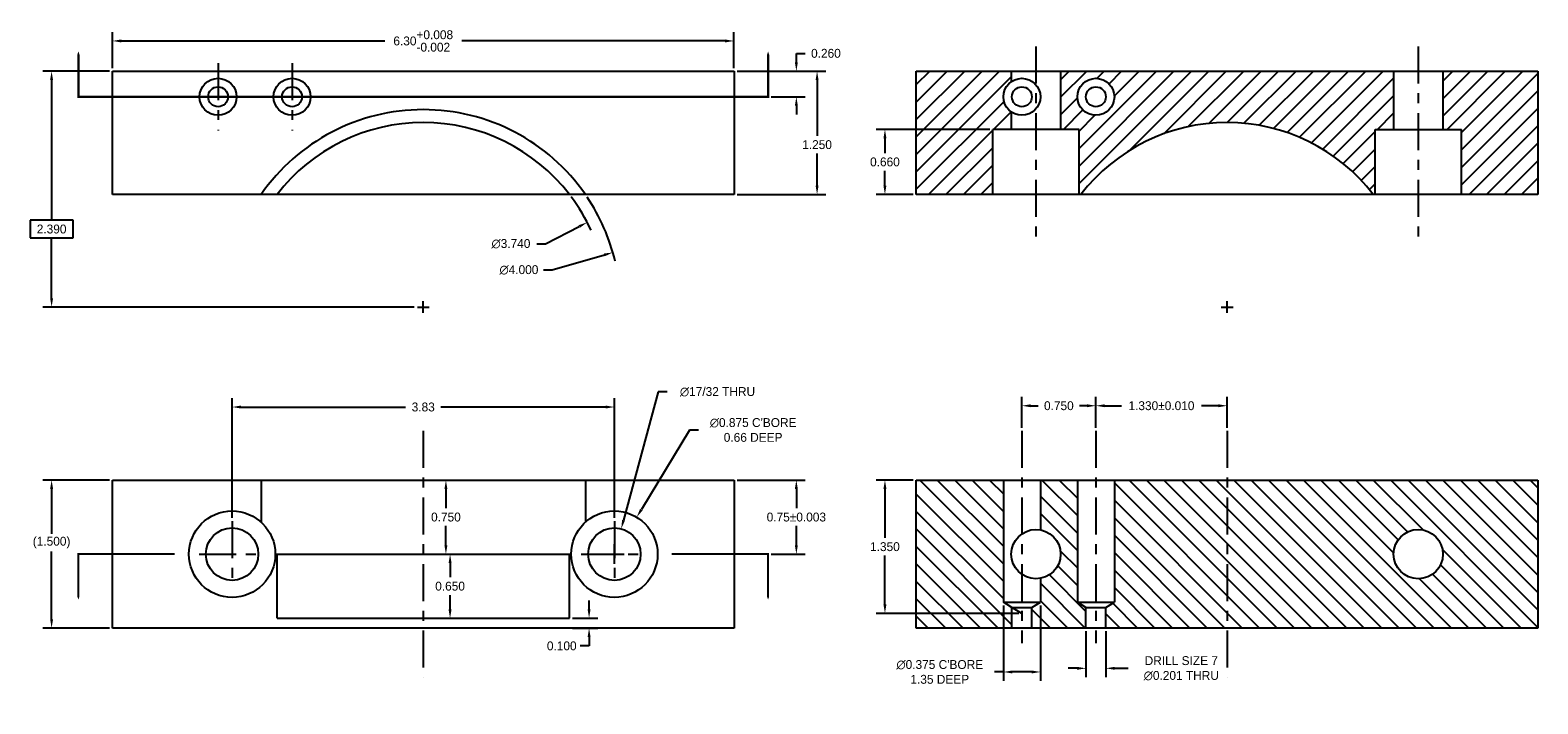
# Model space of a CAD drawing. Extents: x -7.2 to 8.1, y 13.4 to 20.2.
import ezdxf

# ---------------------------------------------------------------- set-up
doc = ezdxf.new("R2010")
doc.units = 0
doc.header["$LTSCALE"] = 0.5
doc.header["$MEASUREMENT"] = 0
doc.linetypes.add('CENTER2', pattern=[1.125, 0.75, -0.125, 0.125, -0.125])
doc.linetypes.add('PHANTOM2', pattern=[1.25, 0.625, -0.125, 0.125, -0.125, 0.125, -0.125])
doc.layers.get('Defpoints').update_dxf_attribs({"linetype": 'CONTINUOUS'})
for name, color, linetype in [('Center', 1, 'CENTER2'), ('Dimension', 6, 'CONTINUOUS'), ('Object', 5, 'CONTINUOUS'), ('Object_hatch', 5, 'CONTINUOUS'), ('Section', 2, 'PHANTOM2')]:
    doc.layers.add(name, color=color, linetype=linetype)
doc.dimstyles.get("Standard").update_dxf_attribs({"dimtxt": 0.18, "dimasz": 0.18, "dimexe": 0.18, "dimexo": 0.0625, "dimgap": 0.09, "dimtad": 0, "dimtih": 1, "dimtoh": 1, "dimdec": 3, "dimzin": 0, "dimdsep": 46, "dimtxsty": 'Standard', "dimcen": 0.09, "dimadec": 0, "dimazin": 0, "dimtfac": 1, "dimtdec": 4, "dimtofl": 0, "dimtmove": 0, "dimatfit": 3, "dimfxl": 1, "dimtolj": 1, "dimtzin": 0, "dimarcsym": 0})

# ---------------------------------------------------------------- blocks, each defined once
blk = doc.blocks.new('*D2')
at = {"layer": 'Defpoints', "color": 0}
for p in [(-6.339, 20.106), (-6.339, 19.8), (-0.039, 19.8)]:
    blk.add_point(p, dxfattribs=at)
at = {"layer": 'Dimension', "color": 0, "lineweight": -2}
for p, q in [((-6.339, 19.831), (-6.339, 20.196)), ((-0.039, 19.831), (-0.039, 20.196)), ((-6.249, 20.106), (-3.579, 20.106)), ((-0.129, 20.106), (-2.799, 20.106))]:
    blk.add_line(p, q, dxfattribs=at)
at = {"layer": 'Dimension', "color": 0}
for points in [[(-6.249, 20.121), (-6.249, 20.091), (-6.339, 20.106)], [(-0.129, 20.121), (-0.129, 20.091), (-0.039, 20.106)]]:
    blk.add_solid(points, dxfattribs=at)
at = {"layer": 'Dimension', "color": 0, "insert": (-3.189, 20.106), "char_height": 0.09, "attachment_point": 5}
blk.add_mtext('\\A1;6.30\\S+0.008^ -0.002;', dxfattribs=at)
blk = doc.blocks.new('*D3')
at = {"layer": 'Defpoints', "color": 0}
for p in [(-1.267, 17.963), (-5.111, 16.857)]:
    blk.add_point(p, dxfattribs=at)
at = {"layer": 'Dimension', "color": 0, "lineweight": -2}
for p, q in [((-1.881, 17.786), (-1.353, 17.938)), ((-1.971, 17.786), (-1.881, 17.786))]:
    blk.add_line(p, q, dxfattribs=at)
blk.add_arc((-3.189, 17.41), 2, 13.468, 33.855, dxfattribs=at)
at = {"layer": 'Dimension', "color": 0}
blk.add_solid([(-1.357, 17.952), (-1.349, 17.924), (-1.267, 17.963)], dxfattribs=at)
at = {"layer": 'Dimension', "color": 0, "insert": (-2.219, 17.786), "char_height": 0.09, "attachment_point": 5}
blk.add_mtext('\\A1;∅4.000', dxfattribs=at)
blk = doc.blocks.new('*D4')
at = {"layer": 'Defpoints', "color": 0}
for p in [(-1.527, 18.268), (-4.85, 16.552)]:
    blk.add_point(p, dxfattribs=at)
at = {"layer": 'Dimension', "color": 0, "lineweight": -2}
for p, q in [((-1.948, 18.051), (-1.607, 18.227)), ((-2.038, 18.051), (-1.948, 18.051))]:
    blk.add_line(p, q, dxfattribs=at)
blk.add_arc((-3.189, 17.41), 1.87, 24.5624, 36.605, dxfattribs=at)
at = {"layer": 'Dimension', "color": 0}
blk.add_solid([(-1.614, 18.24), (-1.6, 18.214), (-1.527, 18.268)], dxfattribs=at)
at = {"layer": 'Dimension', "color": 0, "insert": (-2.3, 18.051), "char_height": 0.09, "attachment_point": 5}
blk.add_mtext('\\A1;∅3.740', dxfattribs=at)
blk = doc.blocks.new('*D5')
at = {"layer": 'Defpoints', "color": 0}
for p in [(-6.339, 15.657), (-6.956, 14.157), (-6.339, 14.157)]:
    blk.add_point(p, dxfattribs=at)
at = {"layer": 'Dimension', "color": 0, "lineweight": -2}
for p, q in [((-6.37, 15.657), (-7.046, 15.657)), ((-6.956, 15.567), (-6.956, 15.114)), ((-6.956, 14.247), (-6.956, 14.934)), ((-6.37, 14.157), (-7.046, 14.157))]:
    blk.add_line(p, q, dxfattribs=at)
at = {"layer": 'Dimension', "color": 0}
for points in [[(-6.971, 15.567), (-6.941, 15.567), (-6.956, 15.657)], [(-6.971, 14.247), (-6.941, 14.247), (-6.956, 14.157)]]:
    blk.add_solid(points, dxfattribs=at)
at = {"layer": 'Dimension', "color": 0, "insert": (-6.956, 15.024), "char_height": 0.09, "attachment_point": 5}
blk.add_mtext('\\A1;(1.500)', dxfattribs=at)
blk = doc.blocks.new('*D6')
at = {"layer": 'Defpoints', "color": 0}
for p in [(-1.025, 15.281), (-1.478, 14.532)]:
    blk.add_point(p, dxfattribs=at)
at = {"layer": 'Dimension', "color": 0, "lineweight": -2}
for p, q in [((-0.49, 16.164), (-0.978, 15.358)), ((-0.4, 16.164), (-0.49, 16.164)), ((-1.251, 14.807), (-1.251, 15.007)), ((-1.351, 14.907), (-1.151, 14.907))]:
    blk.add_line(p, q, dxfattribs=at)
at = {"layer": 'Dimension', "color": 0}
blk.add_solid([(-0.991, 15.366), (-0.965, 15.35), (-1.025, 15.281)], dxfattribs=at)
at = {"layer": 'Dimension', "color": 0, "insert": (0.155, 16.164), "char_height": 0.09, "attachment_point": 5}
blk.add_mtext("\\A1;∅0.875 C'BORE\\P0.66 DEEP", dxfattribs=at)
blk = doc.blocks.new('*D8')
at = {"layer": 'Defpoints', "color": 0}
for p in [(-1.706, 14.257), (-1.706, 14.157), (-1.508, 14.157)]:
    blk.add_point(p, dxfattribs=at)
at = {"layer": 'Dimension', "color": 0, "lineweight": -2}
for p, q in [((-1.508, 14.347), (-1.508, 14.437)), ((-1.675, 14.257), (-1.418, 14.257)), ((-1.675, 14.157), (-1.418, 14.157)), ((-1.508, 14.067), (-1.508, 13.977)), ((-1.508, 13.977), (-1.598, 13.977))]:
    blk.add_line(p, q, dxfattribs=at)
at = {"layer": 'Dimension', "color": 0}
for points in [[(-1.523, 14.347), (-1.493, 14.347), (-1.508, 14.257)], [(-1.523, 14.067), (-1.493, 14.067), (-1.508, 14.157)]]:
    blk.add_solid(points, dxfattribs=at)
at = {"layer": 'Dimension', "color": 0, "insert": (-1.785, 13.977), "char_height": 0.09, "attachment_point": 5}
blk.add_mtext('\\A1;0.100', dxfattribs=at)
blk = doc.blocks.new('*D9')
at = {"layer": 'Defpoints', "color": 0}
for p in [(-6.956, 19.8), (-6.339, 19.8), (-3.249, 17.41)]:
    blk.add_point(p, dxfattribs=at)
at = {"layer": 'Dimension', "color": 0, "lineweight": -2}
for p, q in [((-6.37, 19.8), (-7.046, 19.8)), ((-6.956, 19.71), (-6.956, 18.29)), ((-6.738, 18.29), (-7.173, 18.29)), ((-7.173, 18.29), (-7.173, 18.11)), ((-6.738, 18.11), (-6.738, 18.29)), ((-7.173, 18.11), (-6.738, 18.11)), ((-6.956, 17.5), (-6.956, 18.11)), ((-3.28, 17.41), (-7.046, 17.41))]:
    blk.add_line(p, q, dxfattribs=at)
at = {"layer": 'Dimension', "color": 0}
for points in [[(-6.971, 19.71), (-6.941, 19.71), (-6.956, 19.8)], [(-6.971, 17.5), (-6.941, 17.5), (-6.956, 17.41)]]:
    blk.add_solid(points, dxfattribs=at)
at = {"layer": 'Dimension', "color": 0, "insert": (-6.956, 18.2), "char_height": 0.09, "attachment_point": 5}
blk.add_mtext('\\A1;2.390', dxfattribs=at)
blk = doc.blocks.new('*D11')
at = {"layer": 'Defpoints', "color": 0}
for p in [(3.629, 16.41), (2.879, 16.157), (3.629, 16.157)]:
    blk.add_point(p, dxfattribs=at)
at = {"layer": 'Dimension', "color": 0, "lineweight": -2}
for p, q in [((2.879, 16.188), (2.879, 16.5)), ((2.969, 16.41), (3.044, 16.41)), ((3.539, 16.41), (3.464, 16.41)), ((3.629, 16.188), (3.629, 16.5))]:
    blk.add_line(p, q, dxfattribs=at)
at = {"layer": 'Dimension', "color": 0}
for points in [[(2.969, 16.425), (2.969, 16.395), (2.879, 16.41)], [(3.539, 16.425), (3.539, 16.395), (3.629, 16.41)]]:
    blk.add_solid(points, dxfattribs=at)
at = {"layer": 'Dimension', "color": 0, "insert": (3.254, 16.41), "char_height": 0.09, "attachment_point": 5}
blk.add_mtext('\\A1;0.750', dxfattribs=at)
blk = doc.blocks.new('*D12')
at = {"layer": 'Defpoints', "color": 0}
for p in [(1.491, 19.21), (2.584, 19.21), (1.809, 18.55)]:
    blk.add_point(p, dxfattribs=at)
at = {"layer": 'Dimension', "color": 0, "lineweight": -2}
for p, q in [((2.553, 19.21), (1.401, 19.21)), ((1.491, 19.12), (1.491, 18.97)), ((1.491, 18.64), (1.491, 18.79)), ((1.778, 18.55), (1.401, 18.55))]:
    blk.add_line(p, q, dxfattribs=at)
at = {"layer": 'Dimension', "color": 0}
for points in [[(1.476, 19.12), (1.506, 19.12), (1.491, 19.21)], [(1.476, 18.64), (1.506, 18.64), (1.491, 18.55)]]:
    blk.add_solid(points, dxfattribs=at)
at = {"layer": 'Dimension', "color": 0, "insert": (1.491, 18.88), "char_height": 0.09, "attachment_point": 5}
blk.add_mtext('\\A1;0.660', dxfattribs=at)
blk = doc.blocks.new('*D13')
at = {"layer": 'Defpoints', "color": 0}
for p in [(-0.039, 15.657), (0.307, 14.907), (0.593, 14.907)]:
    blk.add_point(p, dxfattribs=at)
at = {"layer": 'Dimension', "color": 0, "lineweight": -2}
for p, q in [((-0.008, 15.657), (0.683, 15.657)), ((0.593, 15.567), (0.593, 15.372)), ((0.593, 14.997), (0.593, 15.192)), ((0.338, 14.907), (0.683, 14.907))]:
    blk.add_line(p, q, dxfattribs=at)
at = {"layer": 'Dimension', "color": 0}
for points in [[(0.578, 15.567), (0.608, 15.567), (0.593, 15.657)], [(0.578, 14.997), (0.608, 14.997), (0.593, 14.907)]]:
    blk.add_solid(points, dxfattribs=at)
at = {"layer": 'Dimension', "color": 0, "insert": (0.593, 15.282), "char_height": 0.09, "attachment_point": 5}
blk.add_mtext('\\A1;0.75±0.003', dxfattribs=at)
blk = doc.blocks.new('*D14')
at = {"layer": 'Defpoints', "color": 0}
for p in [(-1.251, 16.397), (-5.126, 15.242), (-1.251, 15.242)]:
    blk.add_point(p, dxfattribs=at)
at = {"layer": 'Dimension', "color": 0, "lineweight": -2}
for p, q in [((-5.126, 15.273), (-5.126, 16.487)), ((-5.036, 16.397), (-3.369, 16.397)), ((-1.341, 16.397), (-3.009, 16.397)), ((-1.251, 15.273), (-1.251, 16.487))]:
    blk.add_line(p, q, dxfattribs=at)
at = {"layer": 'Dimension', "color": 0}
for points in [[(-5.036, 16.412), (-5.036, 16.382), (-5.126, 16.397)], [(-1.341, 16.412), (-1.341, 16.382), (-1.251, 16.397)]]:
    blk.add_solid(points, dxfattribs=at)
at = {"layer": 'Dimension', "color": 0, "insert": (-3.189, 16.397), "char_height": 0.09, "attachment_point": 5}
blk.add_mtext('\\A1;3.83', dxfattribs=at)
blk = doc.blocks.new('*D15')
at = {"layer": 'Defpoints', "color": 0}
for p in [(-0.039, 19.8), (-0.039, 18.55), (0.803, 18.55)]:
    blk.add_point(p, dxfattribs=at)
at = {"layer": 'Dimension', "color": 0, "lineweight": -2}
for p, q in [((-0.008, 19.8), (0.893, 19.8)), ((0.803, 19.71), (0.803, 19.145)), ((0.803, 18.64), (0.803, 18.965)), ((-0.008, 18.55), (0.893, 18.55))]:
    blk.add_line(p, q, dxfattribs=at)
at = {"layer": 'Dimension', "color": 0}
for points in [[(0.788, 19.71), (0.818, 19.71), (0.803, 19.8)], [(0.788, 18.64), (0.818, 18.64), (0.803, 18.55)]]:
    blk.add_solid(points, dxfattribs=at)
at = {"layer": 'Dimension', "color": 0, "insert": (0.803, 19.055), "char_height": 0.09, "attachment_point": 5}
blk.add_mtext('\\A1;1.250', dxfattribs=at)
blk = doc.blocks.new('*D16')
at = {"layer": 'Defpoints', "color": 0}
for p in [(-0.039, 19.8), (0.593, 19.8), (0.307, 19.54)]:
    blk.add_point(p, dxfattribs=at)
at = {"layer": 'Dimension', "color": 0, "lineweight": -2}
for p, q in [((0.593, 19.89), (0.593, 19.98)), ((0.593, 19.98), (0.683, 19.98)), ((-0.008, 19.8), (0.683, 19.8)), ((0.338, 19.54), (0.683, 19.54)), ((0.593, 19.45), (0.593, 19.36))]:
    blk.add_line(p, q, dxfattribs=at)
at = {"layer": 'Dimension', "color": 0}
for points in [[(0.578, 19.89), (0.608, 19.89), (0.593, 19.8)], [(0.578, 19.45), (0.608, 19.45), (0.593, 19.54)]]:
    blk.add_solid(points, dxfattribs=at)
at = {"layer": 'Dimension', "color": 0, "insert": (0.893, 19.98), "char_height": 0.09, "attachment_point": 5}
blk.add_mtext('\\A1;0.260', dxfattribs=at)
blk = doc.blocks.new('*D17')
at = {"layer": 'Defpoints', "color": 0}
for p in [(3.529, 14.157), (3.73, 14.157), (3.73, 13.75)]:
    blk.add_point(p, dxfattribs=at)
at = {"layer": 'Dimension', "color": 0, "lineweight": -2}
for p, q in [((3.529, 14.125), (3.529, 13.66)), ((3.73, 14.125), (3.73, 13.66)), ((3.439, 13.75), (3.349, 13.75)), ((3.82, 13.75), (3.955, 13.75))]:
    blk.add_line(p, q, dxfattribs=at)
at = {"layer": 'Dimension', "color": 0}
for points in [[(3.439, 13.765), (3.439, 13.735), (3.529, 13.75)], [(3.82, 13.765), (3.82, 13.735), (3.73, 13.75)]]:
    blk.add_solid(points, dxfattribs=at)
at = {"layer": 'Dimension', "color": 0, "insert": (4.495, 13.75), "char_height": 0.09, "attachment_point": 5}
blk.add_mtext('\\A1;DRILL SIZE 7\\P∅0.201 THRU', dxfattribs=at)
blk = doc.blocks.new('*D18')
at = {"layer": 'Defpoints', "color": 0}
for p in [(2.692, 14.419), (3.067, 14.419), (2.692, 13.713)]:
    blk.add_point(p, dxfattribs=at)
at = {"layer": 'Dimension', "color": 0, "lineweight": -2}
for p, q in [((2.692, 14.388), (2.692, 13.623)), ((3.067, 14.388), (3.067, 13.623)), ((2.692, 13.713), (2.602, 13.713)), ((2.977, 13.713), (2.782, 13.713))]:
    blk.add_line(p, q, dxfattribs=at)
at = {"layer": 'Dimension', "color": 0}
for points in [[(2.782, 13.728), (2.782, 13.698), (2.692, 13.713)], [(2.977, 13.728), (2.977, 13.698), (3.067, 13.713)]]:
    blk.add_solid(points, dxfattribs=at)
at = {"layer": 'Dimension', "color": 0, "insert": (2.047, 13.713), "char_height": 0.09, "attachment_point": 5}
blk.add_mtext("\\A1;∅0.375 C'BORE\\P1.35 DEEP", dxfattribs=at)
blk = doc.blocks.new('*D19')
at = {"layer": 'Defpoints', "color": 0}
for p in [(-3.189, 15.657), (-3.189, 14.907), (-2.959, 14.907)]:
    blk.add_point(p, dxfattribs=at)
at = {"layer": 'Dimension', "color": 0, "lineweight": -2}
for p, q in [((-3.158, 15.657), (-2.869, 15.657)), ((-2.959, 15.567), (-2.959, 15.372)), ((-2.959, 14.997), (-2.959, 15.192)), ((-3.158, 14.907), (-2.869, 14.907))]:
    blk.add_line(p, q, dxfattribs=at)
at = {"layer": 'Dimension', "color": 0}
for points in [[(-2.974, 15.567), (-2.944, 15.567), (-2.959, 15.657)], [(-2.974, 14.997), (-2.944, 14.997), (-2.959, 14.907)]]:
    blk.add_solid(points, dxfattribs=at)
at = {"layer": 'Dimension', "color": 0, "insert": (-2.959, 15.282), "char_height": 0.09, "attachment_point": 5}
blk.add_mtext('\\A1;0.750', dxfattribs=at)
blk = doc.blocks.new('*D20')
at = {"layer": 'Defpoints', "color": 0}
for p in [(-3.189, 14.907), (-3.189, 14.257), (-2.917, 14.257)]:
    blk.add_point(p, dxfattribs=at)
at = {"layer": 'Dimension', "color": 0, "lineweight": -2}
for p, q in [((-3.158, 14.907), (-2.827, 14.907)), ((-2.917, 14.817), (-2.917, 14.672)), ((-2.917, 14.347), (-2.917, 14.492)), ((-3.158, 14.257), (-2.827, 14.257))]:
    blk.add_line(p, q, dxfattribs=at)
at = {"layer": 'Dimension', "color": 0}
for points in [[(-2.932, 14.817), (-2.902, 14.817), (-2.917, 14.907)], [(-2.932, 14.347), (-2.902, 14.347), (-2.917, 14.257)]]:
    blk.add_solid(points, dxfattribs=at)
at = {"layer": 'Dimension', "color": 0, "insert": (-2.917, 14.582), "char_height": 0.09, "attachment_point": 5}
blk.add_mtext('\\A1;0.650', dxfattribs=at)
blk = doc.blocks.new('*D23')
at = {"layer": 'Defpoints', "color": 0}
for p in [(-1.182, 15.163), (-1.321, 14.65)]:
    blk.add_point(p, dxfattribs=at)
at = {"layer": 'Dimension', "color": 0, "lineweight": -2}
for p, q in [((-0.806, 16.551), (-1.158, 15.25)), ((-0.716, 16.551), (-0.806, 16.551)), ((-1.251, 14.807), (-1.251, 15.007)), ((-1.351, 14.907), (-1.151, 14.907))]:
    blk.add_line(p, q, dxfattribs=at)
at = {"layer": 'Dimension', "color": 0}
blk.add_solid([(-1.173, 15.254), (-1.144, 15.246), (-1.182, 15.163)], dxfattribs=at)
at = {"layer": 'Dimension', "color": 0, "insert": (-0.206, 16.551), "char_height": 0.09, "attachment_point": 5}
blk.add_mtext('\\A1;∅17/32 THRU', dxfattribs=at)
blk = doc.blocks.new('*D25')
at = {"layer": 'Defpoints', "color": 0}
for p in [(4.959, 16.41), (3.629, 16.157), (4.959, 16.157)]:
    blk.add_point(p, dxfattribs=at)
at = {"layer": 'Dimension', "color": 0, "lineweight": -2}
for p, q in [((3.629, 16.188), (3.629, 16.5)), ((3.719, 16.41), (3.889, 16.41)), ((4.869, 16.41), (4.699, 16.41)), ((4.959, 16.188), (4.959, 16.5))]:
    blk.add_line(p, q, dxfattribs=at)
at = {"layer": 'Dimension', "color": 0}
for points in [[(3.719, 16.425), (3.719, 16.395), (3.629, 16.41)], [(4.869, 16.425), (4.869, 16.395), (4.959, 16.41)]]:
    blk.add_solid(points, dxfattribs=at)
at = {"layer": 'Dimension', "color": 0, "insert": (4.294, 16.41), "char_height": 0.09, "attachment_point": 5}
blk.add_mtext('\\A1;1.330±0.010', dxfattribs=at)
blk = doc.blocks.new('*D27')
at = {"layer": 'Defpoints', "color": 0}
for p in [(1.809, 15.657), (1.491, 14.307), (2.879, 14.307)]:
    blk.add_point(p, dxfattribs=at)
at = {"layer": 'Dimension', "color": 0, "lineweight": -2}
for p, q in [((1.778, 15.657), (1.401, 15.657)), ((1.491, 15.567), (1.491, 15.072)), ((1.491, 14.397), (1.491, 14.892)), ((2.848, 14.307), (1.401, 14.307))]:
    blk.add_line(p, q, dxfattribs=at)
at = {"layer": 'Dimension', "color": 0}
for points in [[(1.476, 15.567), (1.506, 15.567), (1.491, 15.657)], [(1.476, 14.397), (1.506, 14.397), (1.491, 14.307)]]:
    blk.add_solid(points, dxfattribs=at)
at = {"layer": 'Dimension', "color": 0, "insert": (1.491, 14.982), "char_height": 0.09, "attachment_point": 5}
blk.add_mtext('\\A1;1.350', dxfattribs=at)

msp = doc.modelspace()

# ---------------------------------------------------------------- hatches: boundary and pattern name
at = {"layer": 'Object'}
h = msp.add_hatch(dxfattribs=at)
h.set_pattern_fill('ANSI31', color=256, style=0)
h.paths.add_polyline_path([(2.7717, 19.3865, -0.2447771), (2.6917, 19.5401, -0.2447771), (2.7717, 19.6937), (2.7717, 19.8001), (1.8092, 19.8001), (1.8092, 18.5501), (2.5842, 18.5501), (2.5842, 19.2101), (2.7717, 19.2101)])
h.paths.add_polyline_path([(6.4415, 18.5501), (6.4592, 18.5501), (6.4592, 19.2101), (6.6467, 19.2101), (6.6467, 19.8001), (3.2717, 19.8001), (3.2717, 19.2101), (3.4592, 19.2101), (3.4592, 18.5501), (3.4769, 18.5501, -0.4924682)])
h.paths.add_polyline_path([(3.4417, 19.5401, -1), (3.8167, 19.5401, -1)], flags=16)
h.paths.add_polyline_path([(8.1092, 19.8001), (7.1467, 19.8001), (7.1467, 19.2101), (7.3342, 19.2101), (7.3342, 18.5501), (8.1092, 18.5501)])
at = {"layer": 'Object_hatch'}
h = msp.add_hatch(dxfattribs=at)
h.set_pattern_fill('ANSI31', color=256, angle=90, style=0)
h.paths.add_polyline_path([(1.8092, 14.1566), (2.7787, 14.1566), (2.7787, 14.3669), (2.6917, 14.4192), (2.6917, 15.6566), (1.8092, 15.6566)])
h.paths.add_polyline_path([(3.4417, 15.6566), (3.0667, 15.6566), (3.0667, 15.1525, -0.3621442), (3.2717, 14.9066, -0.3621442), (3.0667, 14.6606), (3.0667, 14.4192), (2.9797, 14.3669), (2.9797, 14.1566), (3.5287, 14.1566), (3.5287, 14.3669), (3.4417, 14.4192)])
h.paths.add_polyline_path([(3.8167, 15.6566), (3.8167, 14.4192), (3.7297, 14.3669), (3.7297, 14.1566), (8.1092, 14.1566), (8.1092, 15.6566)])
h.paths.add_polyline_path([(7.1467, 14.9066, -1), (6.6467, 14.9066, -1)], flags=16)

# ---------------------------------------------------------------- linework, layer by layer
at = {"layer": 'Center'}
for p, q in [((3.0217, 20.0503), (3.0217, 18.0501)), ((6.8967, 20.0503), (6.8967, 18.0501)), ((-5.2688, 19.8813), (-5.2688, 19.1989)), ((-4.5188, 19.8813), (-4.5188, 19.1989)), ((-3.1888, 17.3501), (-3.1888, 17.4701)), ((4.9592, 17.3501), (4.9592, 17.4701)), ((-3.2488, 17.4101), (-3.1288, 17.4101)), ((4.8992, 17.4101), (5.0192, 17.4101)), ((-3.1888, 16.1566), (-3.1888, 13.6566)), ((2.8792, 16.1566), (2.8792, 14.0051)), ((3.6292, 16.1566), (3.6292, 14.0051)), ((4.9592, 16.1566), (4.9592, 13.6566)), ((-5.1263, 15.2417), (-5.1263, 14.5714)), ((-1.2513, 15.2417), (-1.2513, 14.5714)), ((-5.4615, 14.9066), (-4.7911, 14.9066)), ((-1.5865, 14.9066), (-0.9161, 14.9066))]:
    msp.add_line(p, q, dxfattribs=at)
at = {"layer": 'Object'}
for p, q in [((-6.3388, 19.8001), (-0.0388, 19.8001)), ((-6.3388, 18.5501), (-6.3388, 19.8001)), ((-0.0388, 19.8001), (-0.0388, 18.5501)), ((1.8092, 19.8001), (8.1092, 19.8001)), ((1.8092, 18.5501), (1.8092, 19.8001)), ((2.7717, 19.8001), (2.7717, 19.6937)), ((3.2717, 19.8001), (3.2717, 19.2101)), ((6.6467, 19.8001), (6.6467, 19.2101)), ((7.1467, 19.8001), (7.1467, 19.2101)), ((8.1092, 19.8001), (8.1092, 18.5501)), ((2.7717, 19.3865), (2.7717, 19.2101)), ((3.4592, 19.2101), (2.5842, 19.2101)), ((2.5842, 18.5501), (2.5842, 19.2101)), ((3.4592, 18.5501), (3.4592, 19.2101)), ((6.4592, 18.5501), (6.4592, 19.2101)), ((6.4592, 19.2101), (7.3342, 19.2101)), ((7.3342, 18.5501), (7.3342, 19.2101)), ((-0.0388, 18.5501), (-6.3388, 18.5501)), ((8.1092, 18.5501), (1.8092, 18.5501)), ((-6.3388, 15.6566), (-0.0388, 15.6566)), ((-6.3388, 14.1566), (-6.3388, 15.6566)), ((-4.8321, 15.6566), (-4.8321, 15.2304)), ((-1.5455, 15.6566), (-1.5455, 15.2304)), ((-0.0388, 15.6566), (-0.0388, 14.1566)), ((1.8092, 15.6566), (8.1092, 15.6566)), ((1.8092, 14.1566), (1.8092, 15.6566)), ((2.6917, 15.6566), (2.6917, 14.4192)), ((3.0667, 15.6566), (3.0667, 15.1525)), ((3.4417, 15.6566), (3.4417, 14.4192)), ((3.8167, 15.6566), (3.8167, 14.4192)), ((8.1092, 15.6566), (8.1092, 14.1566)), ((-4.6888, 14.9066), (-1.6888, 14.9066)), ((-4.6711, 14.2566), (-4.6711, 14.9066)), ((-1.7065, 14.2566), (-1.7065, 14.9066)), ((3.0667, 14.6606), (3.0667, 14.4192)), ((2.6917, 14.4192), (3.0667, 14.4192)), ((2.7787, 14.3669), (2.6917, 14.4192)), ((2.7787, 14.1566), (2.7787, 14.3669)), ((2.7787, 14.3669), (2.9797, 14.3669)), ((2.8792, 14.3066), (2.7787, 14.3669)), ((2.9797, 14.3669), (3.0667, 14.4192)), ((2.9797, 14.1566), (2.9797, 14.3669)), ((3.5287, 14.3669), (3.4417, 14.4192)), ((3.4417, 14.4192), (3.8167, 14.4192)), ((3.5287, 14.1566), (3.5287, 14.3669)), ((3.5287, 14.3669), (3.7297, 14.3669)), ((3.7297, 14.3669), (3.8167, 14.4192)), ((3.7297, 14.1566), (3.7297, 14.3669)), ((-4.6711, 14.2566), (-1.7065, 14.2566)), ((-0.0388, 14.1566), (-6.3388, 14.1566)), ((8.1092, 14.1566), (1.8092, 14.1566))]:
    msp.add_line(p, q, dxfattribs=at)
for centre, radius in [((-5.2688, 19.5401), 0.1875), ((-4.5188, 19.5401), 0.1875), ((2.8792, 19.5401), 0.1875), ((3.6292, 19.5401), 0.1875), ((-5.2688, 19.5401), 0.1005), ((-4.5188, 19.5401), 0.1005), ((2.8792, 19.5401), 0.1005), ((3.6292, 19.5401), 0.1005), ((-5.1263, 14.9066), 0.4375), ((-1.2513, 14.9066), 0.4375), ((-5.1263, 14.9066), 0.2656), ((-1.2513, 14.9066), 0.2656), ((3.0217, 14.9066), 0.25), ((6.8967, 14.9066), 0.25)]:
    msp.add_circle(centre, radius, dxfattribs=at)
for centre, radius, start, end in [((-3.1888, 17.4101), 2, 34.75023, 145.24977), ((-3.1888, 17.4101), 1.87, 37.56244, 142.43756), ((4.9592, 17.4101), 1.87, 37.56244, 142.43756)]:
    msp.add_arc(centre, radius, start, end, dxfattribs=at)
at = {"layer": 'Section', "ltscale": 1.2}
msp.add_lwpolyline([(-6.6843, 20.0001, 0.0002, 0.18, 0), (-6.6843, 19.7201, 0.024, 0.024, 0), (-6.6843, 19.5401, 0.024, 0.024, 0), (0.3067, 19.5401, 0.024, 0.024, 0), (0.3067, 19.7201, 0.18, 0.0002, 0), (0.3067, 20.0001, 0.0002, 0.0002, 0)], format="xyseb", dxfattribs=at)
at = {"layer": 'Section'}
for points in [[(-6.6843, 14.4466, 0.0002, 0.2, 0), (-6.6843, 14.7266, 0.02, 0.02, 0), (-6.6843, 14.9066, 0.02, 0.02, 0), (-5.7075, 14.9066, 0.02, 0.02, 0)], [(0.3067, 14.4466, 0.0002, 0.2, 0), (0.3067, 14.7266, 0.02, 0.02, 0), (0.3067, 14.9066, 0.02, 0.02, 0), (-0.6701, 14.9066, 0.02, 0.02, 0)]]:
    msp.add_lwpolyline(points, format="xyseb", dxfattribs=at)

# ---------------------------------------------------------------- dimensions: what is measured, and where the dimension line sits
at = {"layer": 'Dimension'}
for base, p1, p2, override, picture, middle in [((-6.3388, 20.1056), (-0.0388, 19.8001), (-6.3388, 19.8001), {"dimscale": 0.5, "dimgap": 0.09, "dimdec": 2, "dimcen": 0.2, "dimtol": 1, "dimlim": 0, "dimtp": 0.008, "dimtm": 0.002, "dimtdec": 3}, '*D2', (-3.1888, 20.1056)), ((3.6292, 16.4102), (2.8792, 16.1566), (3.6292, 16.1566), {"dimscale": 0.5, "dimcen": 0.2, "dimtdec": 3}, '*D11', (3.2542, 16.4102)), ((4.9592, 16.4099), (3.6292, 16.1566), (4.9592, 16.1566), {"dimscale": 0.5, "dimgap": 0.09, "dimcen": 0.2, "dimtol": 1, "dimlim": 0, "dimtp": 0.01, "dimtm": 0.01, "dimtdec": 3}, '*D25', (4.2942, 16.4099))]:
    dim = msp.add_linear_dim(base=base, p1=p1, p2=p2, dimstyle='Standard', override=override, dxfattribs=at)
    dim.commit()
    dim.dimension.update_dxf_attribs({"geometry": picture, "text_midpoint": middle})
for base, p1, p2, override, picture, middle in [((0.5928, 19.8001), (0.3067, 19.5401), (-0.0388, 19.8001), {"dimscale": 0.5, "dimcen": 0.2, "dimtdec": 3}, '*D16', (0.8928, 19.9801)), ((-6.956, 19.8001), (-3.2488, 17.4101), (-6.3388, 19.8001), {"dimscale": 0.5, "dimgap": -0.09, "dimcen": 0.2, "dimtol": 0, "dimlim": 0, "dimtdec": 3}, '*D9', (-6.956, 18.2003)), ((0.8028, 18.5501), (-0.0388, 19.8001), (-0.0388, 18.5501), {"dimscale": 0.5, "dimcen": 0.2, "dimtdec": 3}, '*D15', (0.8028, 19.0551)), ((1.4912, 19.2101), (1.8092, 18.5501), (2.5842, 19.2101), {"dimscale": 0.5, "dimcen": 0.2, "dimtdec": 3}, '*D12', (1.4912, 18.8801)), ((0.5928, 14.9066), (-0.0388, 15.6566), (0.3067, 14.9066), {"dimscale": 0.5, "dimgap": 0.09, "dimdec": 2, "dimcen": 0.2, "dimtol": 1, "dimlim": 0, "dimtp": 0.003, "dimtm": 0.003, "dimtdec": 3}, '*D13', (0.5928, 15.2816))]:
    dim = msp.add_linear_dim(base=base, p1=p1, p2=p2, angle=90, dimstyle='Standard', override=override, dxfattribs=at)
    dim.commit()
    dim.dimension.update_dxf_attribs({"geometry": picture, "text_midpoint": middle, "dimtype": 160})
for p1, p2, picture, middle in [((-5.1109, 16.8573), (-1.2667, 17.9629), '*D3', (-2.2189, 17.7861)), ((-4.8502, 16.5519), (-1.5274, 18.2684), '*D4', (-2.3003, 18.0512))]:
    dim = msp.add_diameter_dim_2p(p1=p1, p2=p2, dimstyle='Standard', override={"dimscale": 0.5, "dimcen": 0.2, "dimtdec": 3}, dxfattribs=at)
    dim.commit()
    dim.dimension.update_dxf_attribs({"geometry": picture, "text_midpoint": middle, "dimtype": 163})
for p1, p2, text, picture, middle in [((-1.3207, 14.6502), (-1.1819, 15.1629), '∅17/32 THRU', '*D23', (-0.2059, 16.5511)), ((-1.4779, 14.5323), (-1.0247, 15.2808), "<> C'BORE\\P0.66 DEEP", '*D6', (0.1551, 16.1639))]:
    dim = msp.add_diameter_dim_2p(p1=p1, p2=p2, text=text, dimstyle='Standard', override={"dimscale": 0.5, "dimcen": 0.2, "dimtdec": 3}, dxfattribs=at)
    dim.commit()
    dim.dimension.update_dxf_attribs({"geometry": picture, "text_midpoint": middle, "dimtype": 163})
for base, p1, p2, text, picture, middle in [((-1.2513, 16.3972), (-5.1263, 15.2417), (-1.2513, 15.2417), '3.83', '*D14', (-3.1888, 16.3972)), ((2.6917, 13.713), (3.0667, 14.4192), (2.6917, 14.4192), "∅<> C'BORE\\P1.35 DEEP", '*D18', (2.0467, 13.713))]:
    dim = msp.add_linear_dim(base=base, p1=p1, p2=p2, text=text, dimstyle='Standard', override={"dimscale": 0.5, "dimcen": 0.2, "dimtdec": 3}, dxfattribs=at)
    dim.commit()
    dim.dimension.update_dxf_attribs({"geometry": picture, "text_midpoint": middle})
dim = msp.add_linear_dim(base=(-6.956, 14.1566), p1=(-6.3388, 15.6566), p2=(-6.3388, 14.1566), angle=90, text='(<>)', dimstyle='Standard', override={"dimscale": 0.5, "dimgap": 0.09, "dimdec": 3, "dimcen": 0.2, "dimtol": 0, "dimlim": 0, "dimtp": 0.005, "dimtm": 0.005, "dimtdec": 3}, dxfattribs=at)
dim.commit()
dim.dimension.update_dxf_attribs({"geometry": '*D5', "text_midpoint": (-6.956, 15.0238), "dimtype": 160})
for base, p1, p2, picture, middle in [((-2.959, 14.9066), (-3.1888, 15.6566), (-3.1888, 14.9066), '*D19', (-2.959, 15.2816)), ((1.4912, 14.3066), (1.8092, 15.6566), (2.8792, 14.3066), '*D27', (1.4912, 14.9816)), ((-2.9168, 14.2566), (-3.1888, 14.9066), (-3.1888, 14.2566), '*D20', (-2.9168, 14.5816)), ((-1.5079, 14.1566), (-1.7065, 14.2566), (-1.7065, 14.1566), '*D8', (-1.7854, 13.9766))]:
    dim = msp.add_linear_dim(base=base, p1=p1, p2=p2, angle=90, dimstyle='Standard', override={"dimscale": 0.5, "dimcen": 0.2, "dimtdec": 3}, dxfattribs=at)
    dim.commit()
    dim.dimension.update_dxf_attribs({"geometry": picture, "text_midpoint": middle})
dim = msp.add_linear_dim(base=(3.7297, 13.7499), p1=(3.5287, 14.1566), p2=(3.7297, 14.1566), text='DRILL SIZE 7\\P∅<> THRU', dimstyle='Standard', override={"dimscale": 0.5, "dimcen": 0.2, "dimtdec": 3}, dxfattribs=at)
dim.commit()
dim.dimension.update_dxf_attribs({"geometry": '*D17', "text_midpoint": (4.4947, 13.7499), "dimtype": 160})

doc.saveas('drawing.dxf')
